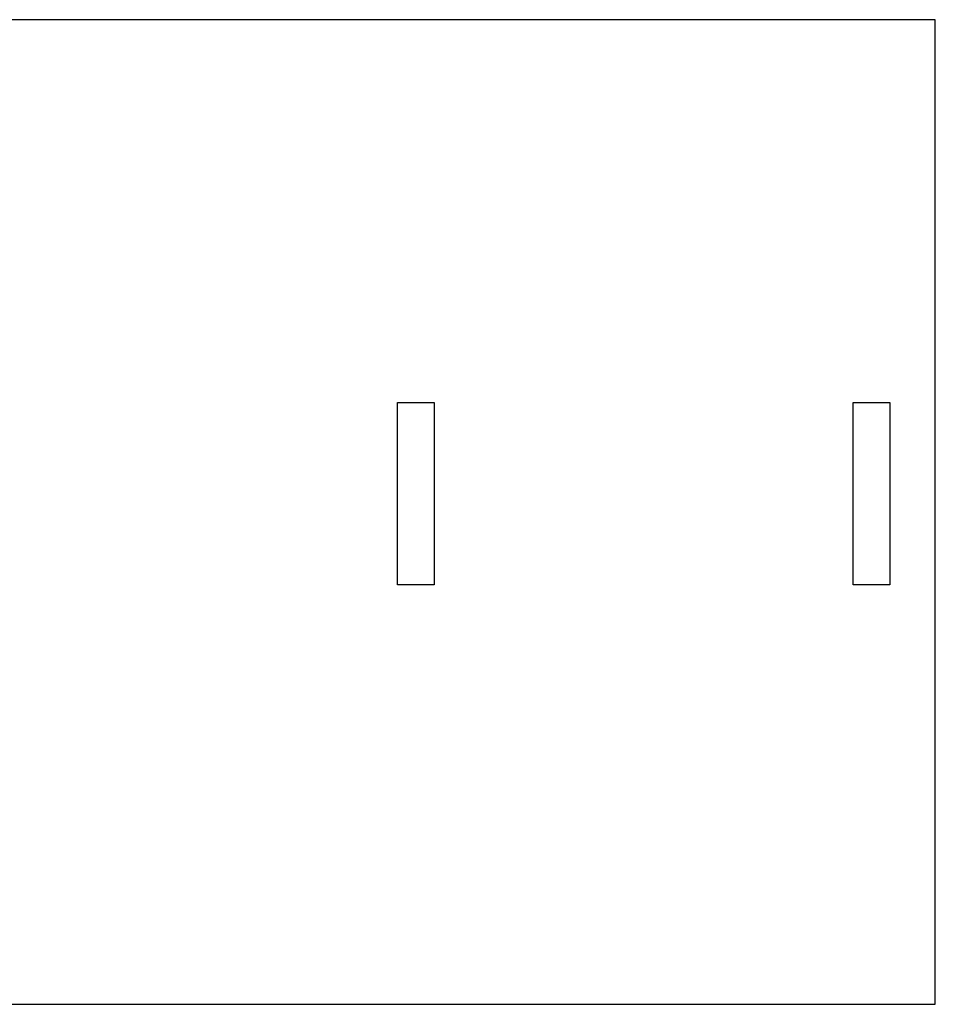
# Model space of a CAD drawing. Header units: millimetres. Extents: x -1146 to 1019, y -763 to 979.
# Tile 25 of 143: x -627 to -611, y -474 to -458. Entities that reach past the tile are written whole.
import ezdxf

# ---------------------------------------------------------------- set-up
doc = ezdxf.new("R2010")
doc.units = ezdxf.units.MM
doc.header["$MEASUREMENT"] = 0
doc.layers.add('Layer 1', color=7, linetype='Continuous')

msp = doc.modelspace()

# ---------------------------------------------------------------- linework, layer by layer
at = {"layer": 'Layer 1', "lineweight": 25}
for points in [[(-611.4135, -474.3696), (-611.4135, -474.3696), (-667.0276, -474.3696), (-667.0276, -474.3696), (-667.0276, -474.3696), (-667.0276, -474.3696), (-667.0276, -457.8687), (-667.0276, -457.8687), (-667.0276, -457.8687), (-667.0276, -457.8687), (-611.4135, -457.8687), (-611.4135, -457.8687), (-611.4135, -457.8687), (-611.4135, -457.8687), (-611.4135, -474.3696), (-611.4135, -474.3696)], [(-620.4279, -467.3415), (-620.4279, -467.3415), (-619.8167, -467.3415), (-619.8167, -467.3415), (-619.8167, -467.3415), (-619.8167, -467.3415), (-619.8167, -464.2858), (-619.8167, -464.2858), (-619.8167, -464.2858), (-619.8167, -464.2858), (-620.4279, -464.2858), (-620.4279, -464.2858), (-620.4279, -464.2858), (-620.4279, -464.2858), (-620.4279, -467.3415), (-620.4279, -467.3415)], [(-612.1774, -467.3415), (-612.1774, -467.3415), (-612.1774, -464.2858), (-612.1774, -464.2858), (-612.1774, -464.2858), (-612.1774, -464.2858), (-612.7886, -464.2858), (-612.7886, -464.2858), (-612.7886, -464.2858), (-612.7886, -464.2858), (-612.7886, -467.3415), (-612.7886, -467.3415), (-612.7886, -467.3415), (-612.7886, -467.3415), (-612.1774, -467.3415), (-612.1774, -467.3415)]]:
    msp.add_open_spline(points, degree=3, knots=[0, 0, 0, 0, 0.2, 0.2, 0.2, 0.2, 0.4, 0.4, 0.4, 0.4, 0.6, 0.6, 0.6, 0.6, 1, 1, 1, 1], dxfattribs=at)

doc.saveas('drawing.dxf')
